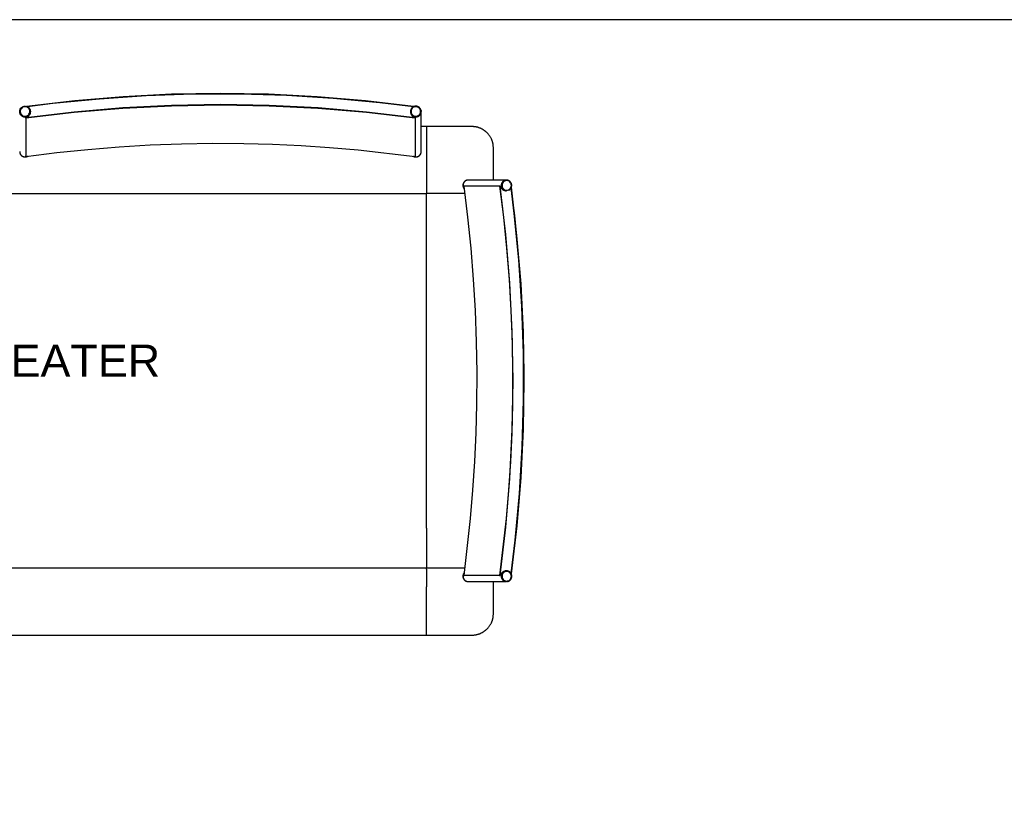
# Model space of a CAD drawing. Header units: millimetres. Extents: x -1470 to 7470, y -12049 to 6674.
# Tile 25 of 58: x 65 to 1904, y -772 to 675. Entities that reach past the tile are written whole.
import ezdxf

# ---------------------------------------------------------------- set-up
doc = ezdxf.new("R2010")
doc.units = ezdxf.units.MM
doc.header["$LTSCALE"] = 10
doc.layers.get('0').update_dxf_attribs({"true_color": 0x000000})
doc.styles.add('Arial Normale', font='txt')

msp = doc.modelspace()

# ---------------------------------------------------------------- linework, layer by layer
at = {"color": 1, "true_color": 0xff0000}
msp.add_lwpolyline([(-1470.5, -5112.7), (7412.8, -5112.7), (7412.8, 674.6), (-1470.5, 674.6)], close=True, dxfattribs=at)
at = {"color": 18, "linetype": 'Continuous', "lineweight": 25, "true_color": 0x000000}
for points in [[(800.4, 512.7), (710.4, 523.2), (620.1, 530.8), (529.6, 535.3), (439, 536.8), (348.4, 535.3), (257.9, 530.7), (167.5, 523.1), (77.5, 512.5)], [(800.3, 511.8), (737.3, 519.5), (650.3, 527.6), (563.1, 533), (475.7, 535.5), (388.3, 535.3), (300.9, 532.3), (213.8, 526.4), (126.8, 517.8), (79, 511.8)], [(803.3, 491.4), (712.7, 502.1), (621.9, 509.8), (530.8, 514.4), (439.6, 515.9), (348.5, 514.4), (257.4, 509.8), (166.5, 502.1), (76, 491.4)], [(64.6, 502.9), (64.6, 502.6), (64.7, 502.2), (64.7, 501.9), (64.7, 501.5), (64.8, 501.2), (64.9, 500.8), (65, 500.5), (65, 500.2), (65.2, 499.8), (65.3, 499.5), (65.4, 499.2), (65.5, 498.9), (65.7, 498.6), (65.8, 498.3), (66, 497.9), (66.2, 497.7), (66.4, 497.4), (66.6, 497.1), (66.8, 496.8), (67, 496.5), (67.2, 496.3), (67.5, 496), (67.7, 495.8), (68, 495.5), (68.2, 495.3), (68.5, 495.1), (68.8, 494.9), (69.1, 494.7), (69.4, 494.5), (69.7, 494.3), (70, 494.2), (70.3, 494), (70.6, 493.9), (70.9, 493.7), (71.2, 493.6), (71.6, 493.5), (71.9, 493.4), (72.2, 493.3), (72.6, 493.2), (72.9, 493.2), (73.3, 493.1), (73.6, 493.1), (73.9, 493), (74.3, 493), (74.6, 493), (75, 493), (75.3, 493), (75.7, 493.1), (76, 493.1), (76.4, 493.2), (76.7, 493.2), (77, 493.3), (77.4, 493.4), (77.7, 493.5), (78, 493.6), (78.4, 493.7), (78.7, 493.9), (79, 494), (79.3, 494.2), (79.6, 494.3), (79.9, 494.5), (80.2, 494.7), (80.5, 494.9), (80.8, 495.1), (81, 495.3), (81.3, 495.5), (81.5, 495.8), (81.8, 496), (82, 496.3), (82.3, 496.5), (82.5, 496.8), (82.7, 497.1), (82.9, 497.4), (83.1, 497.7), (83.3, 497.9), (83.4, 498.3), (83.6, 498.6), (83.7, 498.9), (83.9, 499.2), (84, 499.5), (84.1, 499.8), (84.2, 500.2), (84.3, 500.5), (84.4, 500.8), (84.5, 501.2), (84.5, 501.5), (84.6, 501.9), (84.6, 502.2), (84.6, 502.6), (84.6, 502.9)], [(76, 491.4), (76.3, 491.5), (76.6, 491.6), (76.9, 491.7), (77.1, 491.8), (77.4, 492), (77.7, 492.1), (78, 492.2), (78.2, 492.4), (78.5, 492.5), (78.8, 492.7), (79, 492.9), (79.3, 493.1), (79.6, 493.2), (79.8, 493.4), (80.1, 493.7), (80.4, 493.9), (80.5, 494), (80.7, 494.2), (80.9, 494.3), (81, 494.5), (81.2, 494.7), (81.4, 494.9), (81.5, 495), (81.7, 495.2), (81.8, 495.4), (82, 495.6), (82.1, 495.8), (82.3, 496), (82.4, 496.2), (82.6, 496.4), (82.7, 496.6), (82.9, 496.8), (83, 497.2), (83.2, 497.5), (83.4, 497.9), (83.6, 498.2), (83.7, 498.6), (83.9, 498.9), (84, 499.3), (84.2, 499.7), (84.3, 500), (84.3, 500.4), (84.4, 500.7), (84.5, 500.8), (84.5, 501), (84.5, 501.2), (84.6, 501.3), (84.6, 501.5), (84.6, 501.7), (84.6, 501.8), (84.6, 502), (84.6, 502.2), (84.6, 502.2), (84.6, 502.3), (84.6, 502.5), (84.6, 502.9)], [(803.1, 490.4), (712.6, 501.2), (621.8, 508.8), (530.8, 513.4), (439.6, 515), (348.5, 513.4), (257.5, 508.8), (166.6, 501.2), (76.1, 490.4)], [(84.6, 502.9), (84.6, 503.1)], [(84.6, 502.9), (84.6, 502.9)], [(814.5, 504.9), (814.4, 505.3), (814.3, 505.6), (814.2, 505.9), (814.1, 506.3), (814, 506.6), (813.8, 506.9), (813.7, 507.2), (813.5, 507.6), (813.4, 507.9), (813.2, 508.2), (813, 508.5), (812.8, 508.7), (812.6, 509), (812.4, 509.3), (812.1, 509.6), (811.9, 509.8), (811.7, 510.1), (811.4, 510.3), (811.2, 510.5), (810.9, 510.8), (810.6, 511), (810.3, 511.2), (810, 511.4), (809.7, 511.6), (809.4, 511.7), (809.1, 511.9), (808.8, 512), (808.5, 512.2), (808.2, 512.3), (807.8, 512.4), (807.5, 512.5), (807.2, 512.6), (806.8, 512.7), (806.5, 512.8), (806.1, 512.8), (805.8, 512.9), (805.5, 512.9), (805.1, 512.9), (804.8, 512.9), (804.4, 512.9), (804.1, 512.9), (803.7, 512.9), (803.4, 512.9), (803, 512.8), (802.7, 512.8), (802.3, 512.7), (802, 512.6), (801.7, 512.5), (801.3, 512.4), (801, 512.3), (800.7, 512.1), (800.4, 512), (800, 511.8), (799.7, 511.7), (799.4, 511.5), (799.1, 511.3), (798.9, 511.1), (798.6, 510.9), (798.3, 510.7), (798, 510.5), (797.8, 510.2), (797.5, 510), (797.3, 509.7), (797.1, 509.5), (796.8, 509.2), (796.6, 508.9), (796.4, 508.6), (796.2, 508.4), (796, 508.1), (795.9, 507.8), (795.7, 507.4), (795.6, 507.1), (795.4, 506.8), (795.3, 506.5), (795.2, 506.2), (795.1, 505.8), (795, 505.5), (794.9, 505.1), (794.8, 504.8), (794.7, 504.5), (794.7, 504.1), (794.7, 503.8), (794.6, 503.4), (794.6, 503.1)], [(794.6, 503.1), (794.6, 502.9)], [(794.6, 502.9), (794.6, 502.6), (794.7, 502.2), (794.7, 501.9), (794.7, 501.5), (794.8, 501.2), (794.9, 500.8), (795, 500.5), (795, 500.2), (795.2, 499.8), (795.3, 499.5), (795.4, 499.2), (795.5, 498.9), (795.7, 498.6), (795.8, 498.2), (796, 497.9), (796.2, 497.7), (796.4, 497.4), (796.6, 497.1), (796.8, 496.8), (797, 496.5), (797.2, 496.3), (797.5, 496), (797.7, 495.8), (798, 495.5), (798.2, 495.3), (798.5, 495.1), (798.8, 494.9), (799.1, 494.7), (799.4, 494.5), (799.7, 494.3), (800, 494.2), (800.3, 494), (800.6, 493.9), (800.9, 493.7), (801.2, 493.6), (801.6, 493.5), (801.9, 493.4), (802.2, 493.3), (802.6, 493.2), (802.9, 493.2), (803.3, 493.1), (803.6, 493.1), (803.9, 493), (804.3, 493), (804.6, 493), (805, 493), (805.3, 493), (805.7, 493.1), (806, 493.1), (806.4, 493.2), (806.7, 493.2), (807, 493.3), (807.4, 493.4), (807.7, 493.5), (808, 493.6), (808.4, 493.7), (808.7, 493.9), (809, 494), (809.3, 494.2), (809.6, 494.3), (809.9, 494.5), (810.2, 494.7), (810.5, 494.9), (810.8, 495.1), (811, 495.3), (811.3, 495.5), (811.5, 495.8), (811.8, 496), (812, 496.3), (812.3, 496.5), (812.5, 496.8), (812.7, 497.1), (812.9, 497.4), (813.1, 497.7), (813.3, 497.9), (813.4, 498.2), (813.6, 498.6), (813.7, 498.9), (813.9, 499.2), (814, 499.5), (814.1, 499.8), (814.2, 500.2), (814.3, 500.5), (814.4, 500.8), (814.5, 501.2), (814.5, 501.5), (814.6, 501.9), (814.6, 502.2), (814.6, 502.6), (814.6, 502.9)], [(794.6, 502.9), (794.6, 502.6), (794.7, 502.2), (794.7, 501.9), (794.7, 501.5), (794.8, 501.2), (794.9, 500.8), (795, 500.5), (795, 500.2), (795.2, 499.8), (795.3, 499.5), (795.4, 499.2), (795.5, 498.9), (795.7, 498.6), (795.8, 498.3), (796, 497.9), (796.2, 497.7), (796.4, 497.4), (796.6, 497.1), (796.8, 496.8), (797, 496.5), (797.2, 496.3), (797.5, 496), (797.7, 495.8), (798, 495.5), (798.2, 495.3), (798.5, 495.1), (798.8, 494.9), (799.1, 494.7), (799.4, 494.5), (799.7, 494.3), (800, 494.2), (800.3, 494), (800.6, 493.9), (800.9, 493.7), (801.2, 493.6), (801.6, 493.5), (801.9, 493.4), (802.2, 493.3), (802.6, 493.2), (802.9, 493.2), (803.3, 493.1), (803.6, 493.1), (803.9, 493), (804.3, 493), (804.6, 493), (805, 493), (805.3, 493), (805.7, 493.1), (806, 493.1), (806.4, 493.2), (806.7, 493.2), (807, 493.3), (807.4, 493.4), (807.7, 493.5), (808, 493.6), (808.4, 493.7), (808.7, 493.9), (809, 494), (809.3, 494.2), (809.6, 494.3), (809.9, 494.5), (810.2, 494.7), (810.5, 494.9), (810.8, 495.1), (811, 495.3), (811.3, 495.5), (811.5, 495.8), (811.8, 496), (812, 496.3), (812.3, 496.5), (812.5, 496.8), (812.7, 497.1), (812.9, 497.4), (813.1, 497.7), (813.3, 497.9), (813.4, 498.3), (813.6, 498.6), (813.7, 498.9), (813.9, 499.2), (814, 499.5), (814.1, 499.8), (814.2, 500.2), (814.3, 500.5), (814.4, 500.8), (814.5, 501.2), (814.5, 501.5), (814.6, 501.9), (814.6, 502.2), (814.6, 502.6), (814.6, 502.9)], [(794.6, 502.9), (794.6, 502.9)], [(794.7, 502.9), (794.7, 502), (794.7, 501.7), (794.7, 501.5), (794.8, 501.3), (794.8, 501.1), (794.8, 500.9), (794.8, 500.7), (794.9, 500.6), (794.9, 500.4), (794.9, 500.3), (795, 500.1), (795.1, 499.8), (795.2, 499.6), (795.3, 499.3), (795.4, 499), (795.5, 498.7), (795.7, 498.3), (795.8, 497.9), (796, 497.5), (796.2, 497.3), (796.3, 497.1), (796.4, 496.9), (796.5, 496.7), (796.6, 496.5), (796.7, 496.3), (797, 496), (797.2, 495.6), (797.4, 495.4), (797.6, 495.2), (797.8, 495), (798, 494.8), (798.2, 494.6), (798.4, 494.4), (798.6, 494.2), (798.8, 494), (799, 493.8), (799.2, 493.6), (799.4, 493.5), (799.6, 493.3), (799.8, 493.1), (800.1, 493), (800.3, 492.8), (800.5, 492.7), (800.8, 492.5), (801.2, 492.3), (801.5, 492.1), (801.9, 492), (802.2, 491.8), (802.6, 491.7), (802.9, 491.5), (803.3, 491.4)], [(800.3, 512), (800.4, 512.7)], [(800.4, 512.7), (800.4, 511.9)], [(814.5, 504.9), (814.6, 503.1)], [(814.6, 502.9), (814.6, 503.1)], [(814.6, 428.2), (814.6, 502.9)], [(76, 491.4), (76, 420.2)], [(76.1, 490.4), (76, 491.4)], [(76.1, 490.4), (76.1, 419.2)], [(803.1, 490.4), (803.3, 491.4)], [(803.1, 490.4), (803.1, 419.2)], [(803.3, 491.4), (803.3, 420.2)], [(824.6, 475.1), (814.6, 475.1)], [(824.6, 475.1), (824.6, 465.1)], [(949.6, 375.1), (949.5, 434.8), (949.5, 436.3), (949.4, 437.7), (949.3, 439.1), (949.3, 439.8), (949.2, 440.5), (949.1, 441.3), (948.9, 442.1), (948.8, 442.8), (948.6, 443.6), (948.4, 444.4), (948.2, 445.2), (948, 446), (947.8, 446.7), (947.6, 447.4), (947.3, 448.1), (947.1, 448.8), (946.8, 449.5), (946.5, 450.2), (946.3, 450.9), (946, 451.6), (945.7, 452.2), (945.2, 453.2), (944.7, 454.1), (944.2, 455), (943.7, 455.9), (943.1, 456.8), (942.5, 457.7), (941.8, 458.6), (941.2, 459.5), (940.5, 460.4), (939.7, 461.2), (939, 462.1), (938.2, 462.9), (937.6, 463.5), (937, 464.1), (936.4, 464.7), (935.7, 465.2), (935.1, 465.8), (934.4, 466.3), (933.8, 466.8), (933.1, 467.3), (932.5, 467.8), (931.8, 468.3), (931.1, 468.7), (930.4, 469.1), (929.7, 469.6), (929, 470), (928.3, 470.3), (927.6, 470.7), (926.9, 471.1), (926.1, 471.4), (925.4, 471.7), (924.7, 472), (923.9, 472.3), (923.2, 472.6), (922.4, 472.9), (921.7, 473.1), (920.9, 473.4), (920.2, 473.6), (919.4, 473.8), (918.6, 474), (917.9, 474.1), (917.1, 474.3), (916.3, 474.4), (915.5, 474.6), (914.7, 474.7), (913.9, 474.7), (913, 474.8), (912.2, 474.9), (910.5, 475), (908.9, 475), (824.6, 475.1)], [(824.6, 465.1), (824.6, 384.7)], [(76.1, 419.2), (134, 426.4), (192, 432.4), (250.2, 437.1), (308.4, 440.6), (366.7, 442.8), (425, 443.7), (483.4, 443.4), (536.8, 442), (590.3, 439.6), (643.6, 436.1), (696.9, 431.5), (803.1, 419.2)], [(64.6, 428.2), (64.6, 427.9), (64.7, 427.5), (64.7, 427.2), (64.7, 426.9), (64.8, 426.5), (64.9, 426.2), (65, 425.8), (65, 425.5), (65.1, 425.2), (65.3, 424.9), (65.4, 424.5), (65.5, 424.2), (65.7, 423.9), (65.8, 423.6), (66, 423.3), (66.2, 423), (66.4, 422.7), (66.6, 422.4), (66.8, 422.2), (67, 421.9), (67.2, 421.6), (67.5, 421.4), (67.7, 421.2), (68, 420.9), (68.2, 420.7), (68.5, 420.5), (68.8, 420.3), (69, 420.1), (69.3, 419.9), (69.6, 419.7), (69.9, 419.5), (70.2, 419.4), (70.5, 419.2), (70.9, 419.1), (71.2, 419), (71.5, 418.9), (71.8, 418.8), (72.2, 418.7), (72.5, 418.6), (72.8, 418.5), (73.2, 418.5), (73.5, 418.4), (73.9, 418.4), (74.2, 418.4), (74.6, 418.4), (74.9, 418.4), (75.2, 418.4), (75.6, 418.4), (75.9, 418.4), (76.3, 418.5), (76.6, 418.6), (76.9, 418.6), (77.3, 418.7), (77.6, 418.8), (77.9, 418.9), (78.3, 419), (78.6, 419.2), (78.9, 419.3), (79.2, 419.5), (79.5, 419.6)], [(64.6, 428.2), (64.6, 427.9), (64.7, 427.5), (64.7, 427.2), (64.7, 426.9), (64.8, 426.5), (64.9, 426.2), (65, 425.8), (65, 425.5), (65.1, 425.2), (65.3, 424.9), (65.4, 424.5), (65.5, 424.2), (65.7, 423.9), (65.8, 423.6), (66, 423.3), (66.2, 423), (66.4, 422.7), (66.6, 422.4), (66.8, 422.2), (67, 421.9), (67.2, 421.6), (67.5, 421.4), (67.7, 421.1), (68, 420.9), (68.2, 420.7), (68.5, 420.5), (68.8, 420.3), (69, 420.1), (69.3, 419.9), (69.6, 419.7), (69.9, 419.5), (70.2, 419.4), (70.6, 419.2), (70.9, 419.1), (71.2, 419), (71.5, 418.9), (71.8, 418.8), (72.2, 418.7), (72.5, 418.6), (72.9, 418.5), (73.2, 418.5), (73.5, 418.4), (73.9, 418.4), (74.2, 418.4), (74.6, 418.4), (74.9, 418.4), (75.3, 418.4), (75.6, 418.4), (75.9, 418.4), (76.3, 418.5), (76.6, 418.6), (77, 418.6), (77.3, 418.7), (77.6, 418.8), (78, 418.9), (78.3, 419.1), (78.6, 419.2), (78.9, 419.3), (79.2, 419.5)], [(65.2, 424.7), (65.4, 424.4), (65.5, 424.1), (65.7, 423.7), (65.8, 423.4), (66, 423.1), (66.2, 422.8), (66.4, 422.6), (66.6, 422.3), (66.8, 422), (67, 421.7), (67.2, 421.5), (67.5, 421.2), (67.7, 421), (68, 420.7), (68.2, 420.5), (68.5, 420.3), (68.8, 420.1), (69, 419.9), (69.3, 419.7), (69.6, 419.5), (69.9, 419.4), (70.2, 419.2), (70.6, 419.1), (70.9, 418.9), (71.2, 418.8), (71.5, 418.7), (71.8, 418.6), (72.2, 418.5), (72.5, 418.4), (72.9, 418.4), (73.2, 418.3), (73.5, 418.3), (73.9, 418.2), (74.2, 418.2), (74.6, 418.2), (74.9, 418.2), (75.3, 418.2), (75.6, 418.2), (75.9, 418.3), (76.3, 418.3), (76.6, 418.4), (77, 418.5), (77.3, 418.6), (77.6, 418.7), (78, 418.8), (78.3, 418.9), (78.6, 419), (78.9, 419.2), (79.2, 419.3), (79.5, 419.5), (79.8, 419.6)], [(799.7, 419.5), (800, 419.3), (800.3, 419.2), (800.6, 419), (800.9, 418.9), (801.2, 418.8), (801.6, 418.7), (801.9, 418.6), (802.2, 418.5), (802.6, 418.4), (802.9, 418.3), (803.2, 418.3), (803.6, 418.2), (803.9, 418.2), (804.3, 418.2), (804.6, 418.2), (805, 418.2), (805.3, 418.2), (805.7, 418.2), (806, 418.3), (806.3, 418.3), (806.7, 418.4), (807, 418.5), (807.4, 418.6), (807.7, 418.7), (808, 418.8), (808.3, 418.9), (808.7, 419), (809, 419.2), (809.3, 419.3), (809.6, 419.5), (809.9, 419.7), (810.2, 419.9), (810.5, 420.1), (810.7, 420.3), (811, 420.5), (811.3, 420.7), (811.5, 420.9), (811.8, 421.2), (812, 421.4), (812.2, 421.7), (812.5, 422), (812.7, 422.2), (812.9, 422.5), (813.1, 422.8), (813.2, 423.1), (813.4, 423.4), (813.6, 423.7), (813.7, 424), (813.9, 424.3), (814, 424.7), (814.1, 425), (814.2, 425.3), (814.3, 425.7), (814.4, 426), (814.5, 426.3), (814.5, 426.7), (814.6, 427), (814.6, 427.4), (814.6, 427.7), (814.6, 428.1)], [(800, 419.5), (800.3, 419.4), (800.6, 419.2), (800.9, 419.1), (801.2, 419), (801.6, 418.8), (801.9, 418.7), (802.2, 418.7), (802.6, 418.6), (802.9, 418.5), (803.3, 418.5), (803.6, 418.4), (803.9, 418.4), (804.3, 418.4), (804.6, 418.4), (805, 418.4), (805.3, 418.4), (805.7, 418.4), (806, 418.5), (806.4, 418.5), (806.7, 418.6), (807, 418.7), (807.4, 418.7), (807.7, 418.8), (808, 419), (808.4, 419.1), (808.7, 419.2), (809, 419.4), (809.3, 419.5), (809.6, 419.7), (809.9, 419.9), (810.2, 420), (810.5, 420.2), (810.7, 420.4), (811, 420.7), (811.3, 420.9), (811.5, 421.1), (811.8, 421.4), (812, 421.6), (812.2, 421.9), (812.5, 422.1), (812.7, 422.4), (812.9, 422.7), (813.1, 423), (813.3, 423.3), (813.4, 423.6), (813.6, 423.9), (813.7, 424.2), (813.9, 424.5), (814, 424.8), (814.1, 425.2), (814.2, 425.5), (814.3, 425.8), (814.4, 426.2), (814.5, 426.5), (814.5, 426.9), (814.6, 427.2), (814.6, 427.5), (814.6, 427.9), (814.6, 428.2)], [(800.1, 419.5), (800.4, 419.3), (800.7, 419.2), (801, 419), (801.3, 418.9), (801.7, 418.8), (802, 418.7), (802.3, 418.6), (802.7, 418.6), (803, 418.5), (803.3, 418.4), (803.7, 418.4), (804, 418.4), (804.4, 418.4), (804.7, 418.4), (805.1, 418.4), (805.4, 418.4), (805.7, 418.4), (806.1, 418.5), (806.4, 418.5), (806.8, 418.6), (807.1, 418.7), (807.4, 418.8), (807.8, 418.9), (808.1, 419), (808.4, 419.1), (808.7, 419.2), (809, 419.4), (809.3, 419.5), (809.6, 419.7), (809.9, 419.9), (810.2, 420.1), (810.5, 420.3), (810.8, 420.5), (811.1, 420.7), (811.3, 420.9), (811.6, 421.2), (811.8, 421.4), (812, 421.6), (812.3, 421.9), (812.5, 422.2), (812.7, 422.4), (812.9, 422.7), (813.1, 423), (813.3, 423.3), (813.4, 423.6), (813.6, 423.9), (813.7, 424.2), (813.9, 424.5), (814, 424.9), (814.1, 425.2), (814.2, 425.5), (814.3, 425.8), (814.4, 426.2), (814.5, 426.5), (814.5, 426.9), (814.6, 427.2), (814.6, 427.5), (814.6, 427.9), (814.6, 428.2)], [(814.6, 428.1), (814.6, 428.2)], [(76.1, 419.2), (76, 420.2)], [(803.1, 419.2), (803.3, 420.2)], [(824.6, 384.7), (824.6, 352.1)], [(902.3, 375.1), (902, 375.1), (901.6, 375), (901.3, 375), (900.9, 375), (900.6, 374.9), (900.3, 374.8), (899.9, 374.7), (899.6, 374.6), (899.3, 374.5), (898.9, 374.4), (898.6, 374.3), (898.3, 374.1), (898, 374), (897.7, 373.8), (897.4, 373.7), (897.1, 373.5), (896.8, 373.3), (896.5, 373.1), (896.2, 372.9), (896, 372.6), (895.7, 372.4), (895.5, 372.2), (895.2, 371.9), (895, 371.7), (894.8, 371.4), (894.5, 371.1), (894.3, 370.8), (894.1, 370.6), (894, 370.3), (893.8, 370), (893.6, 369.7), (893.5, 369.3), (893.3, 369), (893.2, 368.7), (893.1, 368.4), (893, 368.1), (892.9, 367.7), (892.8, 367.4), (892.7, 367), (892.6, 366.7), (892.6, 366.4), (892.6, 366), (892.5, 365.7), (892.5, 365.3), (892.5, 365), (892.5, 364.6), (892.5, 364.3), (892.6, 363.9), (892.6, 363.6), (892.7, 363.2), (892.8, 362.9), (892.8, 362.6), (892.9, 362.2), (893, 361.9), (893.1, 361.6), (893.3, 361.3), (893.4, 360.9), (893.6, 360.6), (893.7, 360.3), (893.9, 360), (894.1, 359.7), (894.3, 359.4), (894.5, 359.1)], [(902.5, 375.1), (902.2, 375.1), (901.8, 375), (901.5, 375), (901.1, 375), (900.8, 374.9), (900.5, 374.8), (900.1, 374.7), (899.8, 374.6), (899.5, 374.5), (899.1, 374.4), (898.8, 374.3), (898.5, 374.1), (898.2, 374), (897.9, 373.8), (897.6, 373.6), (897.3, 373.5), (897, 373.3), (896.7, 373.1), (896.4, 372.8), (896.2, 372.6), (895.9, 372.4), (895.7, 372.1), (895.4, 371.9), (895.2, 371.6), (895, 371.4), (894.7, 371.1), (894.5, 370.8), (894.3, 370.5), (894.2, 370.2), (894, 369.9), (893.8, 369.6), (893.7, 369.3), (893.5, 369), (893.4, 368.6), (893.3, 368.3), (893.2, 368), (893.1, 367.6), (893, 367.3), (892.9, 367), (892.9, 366.6), (892.8, 366.3), (892.8, 365.9), (892.8, 365.6), (892.7, 365.2), (892.7, 364.9), (892.8, 364.5), (892.8, 364.2), (892.8, 363.8), (892.9, 363.5), (892.9, 363.2), (893, 362.8), (893.1, 362.5), (893.2, 362.1), (893.3, 361.8), (893.4, 361.5), (893.5, 361.2), (893.7, 360.8), (893.8, 360.5), (894, 360.2), (894.2, 359.9), (894.4, 359.6), (894.6, 359.3)], [(902.5, 375.1), (902.2, 375.1), (901.8, 375), (901.5, 375), (901.2, 375), (900.8, 374.9), (900.5, 374.8), (900.2, 374.8), (899.8, 374.7), (899.5, 374.6), (899.2, 374.4), (898.8, 374.3), (898.5, 374.2), (898.2, 374), (897.9, 373.9), (897.6, 373.7), (897.3, 373.5), (897, 373.3), (896.8, 373.1), (896.5, 372.9), (896.2, 372.7), (896, 372.4), (895.7, 372.2), (895.5, 372), (895.2, 371.7), (895, 371.4), (894.8, 371.2), (894.6, 370.9), (894.4, 370.6), (894.2, 370.3), (894, 370), (893.9, 369.7), (893.7, 369.4), (893.6, 369.1), (893.4, 368.8), (893.3, 368.5), (893.2, 368.1), (893.1, 367.8), (893, 367.5), (892.9, 367.1), (892.9, 366.8), (892.8, 366.5), (892.8, 366.1), (892.8, 365.8), (892.7, 365.4), (892.7, 365.1), (892.7, 364.7), (892.8, 364.4), (892.8, 364), (892.8, 363.7), (892.9, 363.4), (892.9, 363), (893, 362.7), (893.1, 362.4), (893.2, 362), (893.3, 361.7), (893.4, 361.4), (893.6, 361.1), (893.7, 360.7), (893.9, 360.4), (894, 360.1), (894.2, 359.8), (894.4, 359.6)], [(902.5, 375.1), (902.3, 375.1)], [(974, 375.1), (902.5, 375.1)], [(974, 375.1), (973.6, 375.1), (973.3, 375), (972.9, 375), (972.6, 375), (972.2, 374.9), (971.9, 374.8), (971.5, 374.7), (971.2, 374.6), (970.9, 374.5), (970.6, 374.4), (970.2, 374.3), (969.9, 374.1), (969.6, 374), (969.3, 373.8), (969, 373.7), (968.7, 373.5), (968.4, 373.3), (968.1, 373.1), (967.8, 372.9), (967.6, 372.6), (967.3, 372.4), (967.1, 372.2), (966.8, 371.9), (966.6, 371.6), (966.4, 371.4), (966.2, 371.1), (965.9, 370.8), (965.8, 370.5), (965.6, 370.2), (965.4, 369.9), (965.2, 369.6), (965.1, 369.3), (964.9, 369), (964.8, 368.7), (964.7, 368.3), (964.6, 368), (964.5, 367.7), (964.4, 367.3), (964.3, 367), (964.3, 366.7), (964.2, 366.3), (964.2, 366), (964.2, 365.6), (964.1, 365.3), (964.1, 364.9), (964.2, 364.6), (964.2, 364.2), (964.2, 363.9), (964.3, 363.5), (964.3, 363.2), (964.4, 362.8), (964.5, 362.5), (964.6, 362.2), (964.7, 361.8), (964.8, 361.5), (964.9, 361.2), (965.1, 360.9), (965.2, 360.5), (965.4, 360.2), (965.6, 359.9), (965.8, 359.6), (965.9, 359.4), (966.2, 359.1), (966.4, 358.8), (966.6, 358.5), (966.8, 358.3), (967.1, 358), (967.3, 357.8), (967.6, 357.5), (967.8, 357.3), (968.1, 357.1), (968.4, 356.9), (968.7, 356.7), (969, 356.5), (969.3, 356.3), (969.6, 356.2), (969.9, 356), (970.2, 355.9), (970.6, 355.8), (970.9, 355.6), (971.2, 355.5), (971.5, 355.4), (971.9, 355.3), (972.2, 355.3), (972.6, 355.2), (972.9, 355.2), (973.3, 355.1), (973.6, 355.1), (974, 355.1)], [(974, 375.1), (973.6, 375.1), (973.3, 375), (972.9, 375), (972.6, 375), (972.2, 374.9), (971.9, 374.8), (971.6, 374.7), (971.2, 374.7), (970.9, 374.5), (970.6, 374.4), (970.2, 374.3), (969.9, 374.2), (969.6, 374), (969.3, 373.8), (969, 373.7), (968.7, 373.5), (968.4, 373.3), (968.1, 373.1), (967.9, 372.9), (967.6, 372.6), (967.3, 372.4), (967.1, 372.2), (966.8, 371.9), (966.6, 371.7), (966.4, 371.4), (966.2, 371.1), (966, 370.8), (965.8, 370.6), (965.6, 370.3), (965.4, 370), (965.3, 369.7), (965.1, 369.3), (965, 369), (964.8, 368.7), (964.7, 368.4), (964.6, 368.1), (964.5, 367.7), (964.4, 367.4), (964.3, 367), (964.3, 366.7), (964.2, 366.4), (964.2, 366), (964.2, 365.7), (964.1, 365.3), (964.1, 365), (964.2, 364.6), (964.2, 364.3), (964.2, 363.9), (964.3, 363.6), (964.3, 363.2), (964.4, 362.9), (964.5, 362.6), (964.6, 362.2), (964.7, 361.9), (964.8, 361.6), (964.9, 361.2), (965, 360.9), (965.2, 360.6), (965.4, 360.3), (965.5, 360), (965.7, 359.7), (965.9, 359.4), (966.1, 359.1), (966.3, 358.9), (966.5, 358.6), (966.8, 358.3), (967, 358.1), (967.3, 357.8), (967.5, 357.6), (967.8, 357.4), (968, 357.2), (968.3, 357), (968.6, 356.8), (968.9, 356.6), (969.2, 356.4), (969.5, 356.2), (969.8, 356.1), (970.1, 355.9), (970.5, 355.8), (970.8, 355.7), (971.1, 355.6), (971.4, 355.5), (971.8, 355.4), (972.1, 355.3), (972.5, 355.2), (972.8, 355.2), (973.1, 355.1), (973.5, 355.1)], [(974.2, 375.1), (973.8, 375.1), (973.5, 375.1), (973.1, 375), (972.8, 375), (972.5, 374.9), (972.1, 374.8), (971.8, 374.8), (971.5, 374.7), (971.1, 374.6), (970.8, 374.4), (970.5, 374.3), (970.2, 374.2), (969.9, 374), (969.5, 373.9), (969.2, 373.7), (969, 373.5), (968.7, 373.3), (968.4, 373.1), (968.1, 372.9), (967.8, 372.7), (967.6, 372.5), (967.3, 372.2), (967.1, 372), (966.9, 371.7), (966.6, 371.5), (966.4, 371.2), (966.2, 370.9), (966, 370.6), (965.8, 370.3), (965.7, 370), (965.5, 369.7), (965.3, 369.4), (965.2, 369.1), (965.1, 368.8), (964.9, 368.5), (964.8, 368.1), (964.7, 367.8), (964.6, 367.5), (964.6, 367.1), (964.5, 366.8), (964.4, 366.5), (964.4, 366.1), (964.4, 365.8), (964.4, 365.4), (964.3, 365.1), (964.4, 364.7), (964.4, 364.4), (964.4, 364.1), (964.4, 363.7), (964.5, 363.4), (964.6, 363), (964.6, 362.7), (964.7, 362.4), (964.8, 362), (964.9, 361.7), (965.1, 361.4), (965.2, 361.1), (965.3, 360.7), (965.5, 360.4), (965.7, 360.1), (965.8, 359.8), (966, 359.5), (966.2, 359.3), (966.4, 359), (966.6, 358.7), (966.9, 358.5), (967.1, 358.2), (967.3, 358), (967.6, 357.7), (967.8, 357.5), (968.1, 357.3), (968.4, 357.1), (968.7, 356.9), (969, 356.7), (969.2, 356.5), (969.5, 356.3), (969.9, 356.2), (970.2, 356), (970.5, 355.9), (970.8, 355.7), (971.1, 355.6), (971.5, 355.5), (971.8, 355.4), (972.1, 355.3), (972.5, 355.3), (972.8, 355.2), (973.1, 355.2), (973.5, 355.1), (973.8, 355.1), (974.2, 355.1)], [(978.3, 356.1), (978.6, 356.3), (978.9, 356.5), (979.2, 356.7), (979.5, 356.9), (979.8, 357.1), (980.1, 357.3), (980.3, 357.5), (980.6, 357.7), (980.8, 358), (981.1, 358.2), (981.3, 358.5), (981.5, 358.8), (981.8, 359), (982, 359.3), (982.2, 359.6), (982.3, 359.9), (982.5, 360.2), (982.7, 360.5), (982.8, 360.8), (983, 361.2), (983.1, 361.5), (983.2, 361.8), (983.3, 362.1), (983.4, 362.5), (983.5, 362.8), (983.6, 363.2), (983.6, 363.5), (983.7, 363.8), (983.7, 364.2), (983.7, 364.5), (983.8, 364.9), (983.8, 365.2), (983.7, 365.6), (983.7, 365.9), (983.7, 366.3), (983.6, 366.6), (983.6, 367), (983.5, 367.3), (983.4, 367.6), (983.3, 368), (983.2, 368.3), (983.1, 368.6), (983, 369), (982.8, 369.3), (982.7, 369.6), (982.5, 369.9), (982.3, 370.2), (982.1, 370.5), (982, 370.8), (981.7, 371.1), (981.5, 371.4), (981.3, 371.6), (981.1, 371.9), (980.8, 372.1), (980.6, 372.4), (980.3, 372.6), (980.1, 372.8), (979.8, 373), (979.5, 373.3), (979.2, 373.5), (978.9, 373.6), (978.6, 373.8), (978.3, 374), (978, 374.1), (977.7, 374.3), (977.4, 374.4), (977, 374.5), (976.7, 374.6), (976.4, 374.7), (976, 374.8), (975.7, 374.9), (975.3, 375), (975, 375), (974.7, 375), (974.3, 375.1), (974, 375.1)], [(974.2, 375.1), (974, 375.1)], [(-825.4, 350.1), (774.6, 350.1)], [(774.6, 350.1), (824.6, 350.1)], [(824.6, 352.1), (824.6, 350.1)], [(824.6, -274.9), (824.6, 350.1)], [(826.6, 350.1), (824.6, 350.1)], [(895.7, 350.1), (826.6, 350.1)], [(895.7, 350.1), (859.2, 350.1)], [(894.1, 363.6), (895, 363.7)], [(894.1, 363.6), (901.2, 305.7), (907.1, 247.7), (911.8, 189.5), (915.2, 131.3), (917.4, 73), (918.3, 14.7), (918, -43.7), (916.6, -97.1), (914.2, -150.5), (910.7, -203.9), (906.2, -257.2), (894.1, -363.4)], [(961.2, 363.6), (894.1, 363.6)], [(962.1, 363.7), (895, 363.7)], [(961.2, 363.6), (962.1, 363.7)], [(961.2, 363.6), (968.3, 305.7), (974.2, 247.7), (978.9, 189.5), (982.3, 131.3), (984.5, 73), (985.4, 14.7), (985.1, -43.7), (983.7, -97.1), (981.3, -150.5), (977.8, -203.9), (973.3, -257.2), (961.2, -363.4)], [(962.1, 363.7), (962.2, 363.4), (962.3, 363.1), (962.5, 362.9), (962.6, 362.6), (962.7, 362.3), (962.9, 362), (963, 361.8), (963.2, 361.5), (963.3, 361.2), (963.5, 361), (963.7, 360.7), (963.9, 360.4), (964.1, 360.1), (964.3, 359.9), (964.5, 359.6), (964.8, 359.4), (965.1, 359), (965.4, 358.7), (965.8, 358.4), (966.2, 358.1), (966.4, 357.9), (966.6, 357.7), (966.8, 357.6), (967, 357.4), (967.2, 357.3), (967.4, 357.1), (967.6, 357), (967.8, 356.9), (968.2, 356.7), (968.5, 356.5), (968.9, 356.3), (969.2, 356.1), (969.6, 356), (970, 355.8), (970.4, 355.7), (970.8, 355.6), (971.1, 355.5), (971.4, 355.4), (971.7, 355.3), (971.9, 355.3), (972.1, 355.2), (972.2, 355.2), (972.4, 355.2), (972.6, 355.1), (972.7, 355.1), (972.9, 355.1), (973.1, 355.1), (973.2, 355.1), (973.3, 355.1), (973.4, 355.1), (973.5, 355.1), (973.9, 355.1)], [(962.1, -363.5), (972.8, -273), (980.4, -182.1), (984.9, -91.1), (986.4, 0.1), (984.9, 91.3), (980.4, 182.3), (972.8, 273.2), (962.1, 363.7)], [(973.5, 355.1), (974, 355.1)], [(973.9, 355.1), (974, 355.1)], [(974, 355.1), (974.2, 355.1)], [(982.3, 360.1), (988.7, 308.6), (994.7, 250.6), (999.4, 192.4), (1002.9, 134.2), (1005.2, 75.9), (1006.2, 17.6), (1006, -40.8), (1004.7, -94.2), (1002.3, -147.7), (998.9, -201), (994.5, -254.3), (982.5, -360)], [(982.5, -360.1), (990.1, -297.6), (998.1, -210.5), (1003.4, -123.3), (1006, -36), (1005.7, 51.4), (1002.7, 138.8), (996.9, 226), (988.4, 312.9), (982.5, 360.5)], [(983.4, -360.7), (993.9, -270.7), (1001.3, -180.5), (1005.8, -90.1), (1007.2, 0.5), (1005.7, 91), (1001.2, 181.4), (993.6, 271.7), (983.1, 361.6)], [(824.6, -274.9), (824.6, -349.7)], [(774.6, -349.9), (-825.4, -349.9)], [(824.6, -349.9), (774.6, -349.9)], [(826.6, -349.9), (824.6, -349.9)], [(824.6, -351.3), (824.6, -351)], [(824.6, -351.9), (824.6, -351.3)], [(824.6, -351.9), (824.6, -384.5)], [(895.7, -349.9), (826.6, -349.9)], [(895.7, -349.9), (859.2, -349.9)], [(894.5, -359), (894.3, -359.2), (894.1, -359.5), (893.9, -359.8), (893.7, -360.1), (893.6, -360.4), (893.4, -360.7), (893.3, -361.1), (893.2, -361.4), (893, -361.7), (892.9, -362), (892.8, -362.4), (892.8, -362.7), (892.7, -363.1), (892.6, -363.4), (892.6, -363.7), (892.5, -364.1), (892.5, -364.4), (892.5, -364.8), (892.5, -365.1), (892.5, -365.5), (892.6, -365.8), (892.6, -366.2), (892.6, -366.5), (892.7, -366.9), (892.8, -367.2), (892.9, -367.5), (893, -367.9), (893.1, -368.2), (893.2, -368.5), (893.3, -368.8), (893.5, -369.2), (893.6, -369.5), (893.8, -369.8), (894, -370.1), (894.1, -370.4), (894.3, -370.7), (894.5, -370.9), (894.8, -371.2), (895, -371.5), (895.2, -371.7), (895.5, -372), (895.7, -372.2), (896, -372.5), (896.2, -372.7), (896.5, -372.9), (896.8, -373.1), (897.1, -373.3), (897.4, -373.5), (897.7, -373.7), (898, -373.8), (898.3, -374), (898.6, -374.1), (898.9, -374.2), (899.3, -374.4), (899.6, -374.5), (899.9, -374.6), (900.3, -374.7), (900.6, -374.7), (900.9, -374.8), (901.3, -374.8), (901.6, -374.9), (902, -374.9), (902.3, -374.9)], [(894.6, -359.1), (894.4, -359.4), (894.2, -359.7), (894, -360), (893.9, -360.3), (893.7, -360.6), (893.6, -360.9), (893.4, -361.2), (893.3, -361.6), (893.2, -361.9), (893.1, -362.2), (893, -362.5), (892.9, -362.9), (892.9, -363.2), (892.8, -363.6), (892.8, -363.9), (892.8, -364.2), (892.7, -364.6), (892.7, -364.9), (892.7, -365.3), (892.8, -365.6), (892.8, -366), (892.8, -366.3), (892.9, -366.6), (893, -367), (893, -367.3), (893.1, -367.6), (893.2, -368), (893.3, -368.3), (893.5, -368.6), (893.6, -368.9), (893.7, -369.3), (893.9, -369.6), (894, -369.9), (894.2, -370.2), (894.4, -370.5), (894.6, -370.7), (894.8, -371), (895, -371.3), (895.3, -371.5), (895.5, -371.8), (895.7, -372), (896, -372.3), (896.2, -372.5), (896.5, -372.7), (896.8, -372.9), (897, -373.1), (897.3, -373.3), (897.6, -373.5), (897.9, -373.7), (898.2, -373.8), (898.5, -374), (898.9, -374.1), (899.2, -374.3), (899.5, -374.4), (899.8, -374.5), (900.2, -374.6), (900.5, -374.7), (900.8, -374.7), (901.2, -374.8), (901.5, -374.8), (901.8, -374.9), (902.2, -374.9), (902.5, -374.9)], [(894.5, -359.2), (894.4, -359.5), (894.2, -359.7), (894, -360), (893.8, -360.4), (893.7, -360.7), (893.5, -361), (893.4, -361.3), (893.3, -361.6), (893.2, -362), (893.1, -362.3), (893, -362.6), (892.9, -363), (892.9, -363.3), (892.8, -363.7), (892.8, -364), (892.7, -364.4), (892.7, -364.7), (892.7, -365.1), (892.7, -365.4), (892.8, -365.8), (892.8, -366.1), (892.9, -366.5), (892.9, -366.8), (893, -367.1), (893.1, -367.5), (893.2, -367.8), (893.3, -368.1), (893.4, -368.5), (893.5, -368.8), (893.7, -369.1), (893.8, -369.4), (894, -369.7), (894.2, -370), (894.3, -370.3), (894.5, -370.6), (894.7, -370.9), (895, -371.2), (895.2, -371.5), (895.4, -371.7), (895.6, -372), (895.9, -372.2), (896.2, -372.4), (896.4, -372.7), (896.7, -372.9), (897, -373.1), (897.3, -373.3), (897.6, -373.5), (897.9, -373.6), (898.2, -373.8), (898.5, -374), (898.8, -374.1), (899.1, -374.2), (899.5, -374.4), (899.8, -374.5), (900.1, -374.6), (900.5, -374.7), (900.8, -374.7), (901.1, -374.8), (901.5, -374.8), (901.8, -374.9), (902.2, -374.9), (902.5, -374.9)], [(894.1, -363.4), (895, -363.5)], [(961.2, -363.4), (894.1, -363.4)], [(962.1, -363.5), (895, -363.5)], [(961.2, -363.4), (962.1, -363.5)], [(973.9, -355), (973, -355), (972.8, -355), (972.6, -355), (972.3, -355), (972.1, -355.1), (972, -355.1), (971.8, -355.1), (971.6, -355.2), (971.5, -355.2), (971.2, -355.3), (970.9, -355.3), (970.6, -355.4), (970.3, -355.5), (970, -355.6), (969.7, -355.8), (969.3, -355.9), (968.9, -356.1), (968.5, -356.3), (968.1, -356.5), (967.9, -356.7), (967.7, -356.8), (967.3, -357), (967, -357.3), (966.6, -357.5), (966.4, -357.7), (966.1, -357.9), (965.9, -358.1), (965.7, -358.3), (965.5, -358.5), (965.3, -358.7), (965.1, -358.9), (964.9, -359.1), (964.7, -359.3), (964.5, -359.5), (964.3, -359.7), (964.2, -359.9), (964, -360.1), (963.8, -360.3), (963.7, -360.6), (963.5, -360.8), (963.3, -361.1), (963.1, -361.5), (962.9, -361.8), (962.7, -362.1), (962.6, -362.5), (962.4, -362.8), (962.3, -363.2), (962.1, -363.5)], [(974, -354.9), (973.6, -354.9), (973.3, -354.9), (972.9, -355), (972.6, -355), (972.2, -355.1), (971.9, -355.2), (971.5, -355.3), (971.2, -355.4), (970.9, -355.5), (970.6, -355.6), (970.2, -355.7), (969.9, -355.9), (969.6, -356), (969.3, -356.2), (969, -356.3), (968.7, -356.5), (968.4, -356.7), (968.1, -356.9), (967.8, -357.1), (967.6, -357.4), (967.3, -357.6), (967.1, -357.8), (966.8, -358.1), (966.6, -358.4), (966.4, -358.6), (966.2, -358.9), (965.9, -359.2), (965.8, -359.5), (965.6, -359.8), (965.4, -360.1), (965.2, -360.4), (965.1, -360.7), (964.9, -361), (964.8, -361.3), (964.7, -361.7), (964.6, -362), (964.5, -362.3), (964.4, -362.7), (964.3, -363), (964.3, -363.3), (964.2, -363.7), (964.2, -364), (964.2, -364.4), (964.1, -364.7), (964.1, -365.1), (964.2, -365.4), (964.2, -365.8), (964.2, -366.1), (964.3, -366.5), (964.3, -366.8), (964.4, -367.2), (964.5, -367.5), (964.6, -367.8), (964.7, -368.2), (964.8, -368.5), (964.9, -368.8), (965.1, -369.1), (965.2, -369.5), (965.4, -369.8), (965.6, -370.1), (965.8, -370.4), (965.9, -370.6), (966.2, -370.9), (966.4, -371.2), (966.6, -371.5), (966.8, -371.7), (967.1, -372), (967.3, -372.2), (967.6, -372.5), (967.8, -372.7), (968.1, -372.9), (968.4, -373.1), (968.7, -373.3), (969, -373.5), (969.3, -373.7), (969.6, -373.8), (969.9, -374), (970.2, -374.1), (970.6, -374.2), (970.9, -374.4), (971.2, -374.5), (971.5, -374.6), (971.9, -374.7), (972.2, -374.7), (972.6, -374.8), (972.9, -374.8), (973.3, -374.9), (973.6, -374.9), (974, -374.9)], [(974, -354.9), (973.6, -354.9), (973.3, -354.9), (972.9, -355), (972.6, -355), (972.2, -355.1), (971.9, -355.2), (971.6, -355.2), (971.2, -355.3), (970.9, -355.4), (970.6, -355.6), (970.3, -355.7), (969.9, -355.8), (969.6, -356), (969.3, -356.1), (969, -356.3), (968.7, -356.5), (968.5, -356.7), (968.2, -356.9), (967.9, -357.1), (967.6, -357.3), (967.4, -357.5), (967.1, -357.8), (966.9, -358), (966.6, -358.3), (966.4, -358.5), (966.2, -358.8), (966, -359.1), (965.8, -359.4), (965.6, -359.7), (965.4, -360), (965.3, -360.3), (965.1, -360.6), (965, -360.9), (964.8, -361.2), (964.7, -361.5), (964.6, -361.9), (964.5, -362.2), (964.4, -362.5), (964.3, -362.9), (964.3, -363.2), (964.2, -363.5), (964.2, -363.9), (964.2, -364.2), (964.1, -364.6), (964.1, -364.9), (964.1, -365.3), (964.2, -365.6), (964.2, -365.9), (964.2, -366.3), (964.3, -366.6), (964.3, -367), (964.4, -367.3), (964.5, -367.6), (964.6, -368), (964.7, -368.3), (964.8, -368.6), (965, -368.9), (965.1, -369.3), (965.3, -369.6), (965.4, -369.9), (965.6, -370.2), (965.8, -370.5), (966, -370.7), (966.2, -371), (966.4, -371.3), (966.6, -371.5), (966.9, -371.8), (967.1, -372), (967.4, -372.3), (967.6, -372.5), (967.9, -372.7), (968.2, -372.9), (968.5, -373.1), (968.7, -373.3), (969, -373.5), (969.3, -373.7), (969.6, -373.8), (969.9, -374), (970.3, -374.1), (970.6, -374.3), (970.9, -374.4), (971.2, -374.5), (971.6, -374.6), (971.9, -374.7), (972.2, -374.7), (972.6, -374.8), (972.9, -374.8), (973.3, -374.9), (973.6, -374.9), (974, -374.9)], [(974, -354.9), (973.9, -354.9)], [(974.2, -354.9), (974, -354.9)], [(975.6, -374.8), (975.9, -374.8), (976.2, -374.7), (976.6, -374.6), (976.9, -374.5), (977.2, -374.4), (977.6, -374.3), (977.9, -374.1), (978.2, -374), (978.5, -373.8), (978.8, -373.7), (979.1, -373.5), (979.4, -373.3), (979.7, -373.1), (980, -372.9), (980.3, -372.7), (980.5, -372.5), (980.8, -372.2), (981.1, -372), (981.3, -371.8), (981.5, -371.5), (981.8, -371.2), (982, -370.9), (982.2, -370.7), (982.4, -370.4), (982.6, -370.1), (982.7, -369.8), (982.9, -369.5), (983, -369.2), (983.2, -368.8), (983.3, -368.5), (983.4, -368.2), (983.5, -367.9), (983.6, -367.5), (983.7, -367.2), (983.8, -366.8), (983.9, -366.5), (983.9, -366.2), (983.9, -365.8), (984, -365.5), (984, -365.1), (984, -364.8), (984, -364.4), (983.9, -364.1), (983.9, -363.7), (983.9, -363.4), (983.8, -363), (983.7, -362.7), (983.6, -362.3), (983.5, -362), (983.4, -361.7), (983.3, -361.3), (983.2, -361), (983, -360.7), (982.9, -360.4), (982.7, -360.1), (982.6, -359.8), (982.4, -359.5), (982.2, -359.2), (982, -358.9), (981.8, -358.6), (981.5, -358.4), (981.3, -358.1), (981.1, -357.9), (980.8, -357.6), (980.6, -357.4), (980.3, -357.2), (980, -356.9), (979.7, -356.7), (979.4, -356.5), (979.1, -356.4), (978.8, -356.2), (978.5, -356), (978.2, -355.9), (977.9, -355.7), (977.6, -355.6), (977.3, -355.5), (976.9, -355.4), (976.6, -355.3), (976.3, -355.2), (975.9, -355.1), (975.6, -355), (975.2, -355), (974.9, -355), (974.5, -354.9), (974.2, -354.9)], [(982.8, -360.6), (983.4, -360.7)], [(983.4, -360.7), (983, -360.7)], [(824.6, -474.9), (907.4, -474.8), (910.2, -474.8), (911.6, -474.8), (912.9, -474.7), (914.2, -474.5), (915.5, -474.4), (916.3, -474.3), (917.1, -474.1), (917.9, -474), (918.6, -473.8), (919.4, -473.6), (920.2, -473.4), (920.9, -473.2), (921.7, -473), (922.4, -472.7), (923.2, -472.4), (923.9, -472.2), (924.7, -471.9), (925.4, -471.6), (926.1, -471.2), (926.9, -470.9), (927.6, -470.5), (928.3, -470.2), (929, -469.8), (929.7, -469.4), (930.4, -469), (931.1, -468.5), (931.8, -468.1), (932.5, -467.6), (933.1, -467.1), (933.8, -466.6), (934.4, -466.1), (935.1, -465.6), (935.7, -465.1), (936.4, -464.5), (937, -463.9), (937.6, -463.3), (938.2, -462.8), (939, -461.9), (939.7, -461.1), (940.5, -460.2), (941.2, -459.3), (941.8, -458.4), (942.5, -457.5), (943.1, -456.6), (943.7, -455.7), (944.2, -454.8), (944.7, -453.9), (945.2, -453), (945.7, -452.1), (946, -451.4), (946.3, -450.7), (946.5, -450), (946.8, -449.3), (947.1, -448.7), (947.3, -448), (947.6, -447.3), (947.8, -446.6), (948, -445.8), (948.2, -445), (948.4, -444.2), (948.6, -443.5), (948.8, -442.7), (948.9, -441.9), (949.1, -441.1), (949.2, -440.3), (949.3, -439.6), (949.3, -438.9), (949.4, -437.5), (949.5, -436.1), (949.5, -434.7), (949.6, -374.9)], [(824.6, -464.9), (824.6, -384.5)], [(902.3, -374.9), (902.5, -374.9)], [(902.5, -374.9), (974, -374.9)], [(974, -374.9), (974.2, -374.9)], [(975.6, -374.8), (974.2, -374.9)], [(-825.4, -474.9), (824.6, -474.9)], [(824.6, -474.9), (824.6, -464.9)]]:
    msp.add_lwpolyline(points, dxfattribs=at)
for points in [[(84.6, 503.1), (84.5, 501.2), (83.9, 499.4), (83, 497.7), (81.9, 496.3), (80.4, 495.1), (78.8, 494.1), (77, 493.5), (75.1, 493.2), (73.2, 493.3), (71.4, 493.8), (69.6, 494.5), (68.1, 495.6), (66.8, 497), (65.7, 498.6), (65, 500.3), (64.7, 502.1), (64.7, 504), (65, 505.8), (65.7, 507.6), (66.8, 509.2), (68.1, 510.5), (69.6, 511.6), (71.4, 512.4), (73.2, 512.8), (75.1, 512.9), (77, 512.6), (78.8, 512), (80.4, 511.1), (81.9, 509.9), (83, 508.4), (83.9, 506.7), (84.5, 504.9)], [(83.6, 503.2), (83.4, 505), (82.9, 506.7), (82, 508.3), (80.8, 509.7), (79.4, 510.8), (77.8, 511.6), (76, 512), (74.2, 512.1), (72.4, 511.8), (70.7, 511.2), (69.1, 510.3), (67.8, 509), (66.8, 507.5), (66, 505.9), (65.7, 504.1), (65.7, 502.4), (66, 500.6), (66.8, 498.9), (67.8, 497.5), (69.1, 496.2), (70.7, 495.3), (72.4, 494.7), (74.2, 494.4), (76, 494.5), (77.8, 494.9), (79.4, 495.7), (80.8, 496.8), (82, 498.2), (82.9, 499.8), (83.4, 501.5)], [(813.5, 504.9), (813, 506.6), (812.1, 508.2), (810.9, 509.6), (809.5, 510.7), (807.9, 511.5), (806.1, 512), (804.3, 512.1), (802.5, 511.9), (800.8, 511.3), (799.2, 510.3), (797.9, 509.1), (796.8, 507.6), (796.1, 506), (795.7, 504.3), (795.7, 502.5), (796, 500.7), (796.7, 499), (797.7, 497.6), (799, 496.3), (800.6, 495.3), (802.3, 494.7), (804.1, 494.4), (805.9, 494.5), (807.6, 494.9), (809.3, 495.7), (810.7, 496.7), (812, 498.1), (812.9, 499.6), (813.4, 501.3), (813.6, 503.1)], [(974, 356.1), (975.7, 356.2), (977.5, 356.7), (979.1, 357.5), (980.5, 358.6), (981.6, 360), (982.5, 361.6), (983, 363.3), (983.2, 365.1), (983, 366.9), (982.5, 368.7), (981.6, 370.2), (980.4, 371.6), (979, 372.7), (977.4, 373.5), (975.7, 374), (973.9, 374.1), (972.2, 373.8), (970.5, 373.2), (969, 372.2), (967.7, 370.9), (966.7, 369.4), (966, 367.8), (965.6, 366), (965.7, 364.2), (966, 362.4), (966.7, 360.7), (967.7, 359.2), (969, 358), (970.5, 357), (972.2, 356.4)], [(975.6, -373.8), (977.4, -373.4), (979, -372.6), (980.4, -371.5), (981.6, -370.1), (982.4, -368.6), (983, -366.8), (983.2, -365), (983, -363.2), (982.5, -361.5), (981.7, -359.9), (980.5, -358.5), (979.1, -357.3), (977.5, -356.5), (975.8, -356), (974, -355.9), (972.3, -356.2), (970.6, -356.8), (969.1, -357.7), (967.8, -359), (966.8, -360.5), (966, -362.1), (965.7, -363.9), (965.6, -365.7), (966, -367.5), (966.7, -369.2), (967.7, -370.7), (968.9, -372), (970.4, -372.9), (972.1, -373.6), (973.9, -373.9)]]:
    msp.add_lwpolyline(points, close=True, dxfattribs=at)
at = {"color": 8, "linetype": 'Continuous', "lineweight": 25, "true_color": 0x808080}
for points in [[(794.6, 503.1), (794.6, 502.7), (794.7, 502.4), (794.7, 502), (794.7, 501.7), (794.8, 501.4), (794.9, 501), (795, 500.7), (795, 500.3), (795.2, 500), (795.3, 499.7), (795.4, 499.4), (795.5, 499), (795.7, 498.7), (795.8, 498.4), (796, 498.1), (796.2, 497.8), (796.4, 497.5), (796.6, 497.3), (796.8, 497), (797, 496.7), (797.2, 496.4), (797.5, 496.2), (797.7, 496), (798, 495.7), (798.2, 495.5), (798.5, 495.3), (798.8, 495.1), (799.1, 494.9), (799.4, 494.7), (799.7, 494.5), (800, 494.3), (800.3, 494.2), (800.6, 494), (800.9, 493.9), (801.2, 493.8), (801.6, 493.7), (801.9, 493.6), (802.2, 493.5), (802.6, 493.4), (802.9, 493.3), (803.3, 493.3), (803.6, 493.2), (803.9, 493.2), (804.3, 493.2), (804.6, 493.2), (805, 493.2), (805.3, 493.2), (805.7, 493.2), (806, 493.3), (806.4, 493.3), (806.7, 493.4), (807, 493.5), (807.4, 493.6), (807.7, 493.7), (808, 493.8), (808.4, 493.9), (808.7, 494), (809, 494.2), (809.3, 494.3), (809.6, 494.5), (809.9, 494.7), (810.2, 494.9), (810.5, 495.1), (810.8, 495.3), (811, 495.5), (811.3, 495.7), (811.5, 496), (811.8, 496.2), (812, 496.4), (812.3, 496.7), (812.5, 497), (812.7, 497.3), (812.9, 497.5), (813.1, 497.8), (813.3, 498.1), (813.4, 498.4), (813.6, 498.7), (813.7, 499), (813.9, 499.4), (814, 499.7), (814.1, 500), (814.2, 500.3), (814.3, 500.7), (814.4, 501), (814.5, 501.4), (814.5, 501.7), (814.6, 502), (814.6, 502.4), (814.6, 502.7), (814.6, 503.1)], [(974.2, -354.9), (973.8, -354.9), (973.5, -354.9), (973.1, -355), (972.8, -355), (972.5, -355.1), (972.1, -355.2), (971.8, -355.2), (971.5, -355.3), (971.1, -355.4), (970.8, -355.6), (970.5, -355.7), (970.2, -355.8), (969.9, -356), (969.5, -356.1), (969.2, -356.3), (969, -356.5), (968.7, -356.7), (968.4, -356.9), (968.1, -357.1), (967.8, -357.3), (967.6, -357.5), (967.3, -357.8), (967.1, -358), (966.9, -358.3), (966.6, -358.5), (966.4, -358.8), (966.2, -359.1), (966, -359.4), (965.8, -359.7), (965.7, -360), (965.5, -360.3), (965.3, -360.6), (965.2, -360.9), (965.1, -361.2), (964.9, -361.5), (964.8, -361.9), (964.7, -362.2), (964.6, -362.5), (964.6, -362.9), (964.5, -363.2), (964.4, -363.5), (964.4, -363.9), (964.4, -364.2), (964.4, -364.6), (964.3, -364.9), (964.4, -365.3), (964.4, -365.6), (964.4, -365.9), (964.4, -366.3), (964.5, -366.6), (964.6, -367), (964.6, -367.3), (964.7, -367.6), (964.8, -368), (964.9, -368.3), (965.1, -368.6), (965.2, -368.9), (965.3, -369.3), (965.5, -369.6), (965.7, -369.9), (965.8, -370.2), (966, -370.5), (966.2, -370.7), (966.4, -371), (966.6, -371.3), (966.9, -371.5), (967.1, -371.8), (967.3, -372), (967.6, -372.3), (967.8, -372.5), (968.1, -372.7), (968.4, -372.9), (968.7, -373.1), (969, -373.3), (969.2, -373.5), (969.5, -373.7), (969.9, -373.8), (970.2, -374), (970.5, -374.1), (970.8, -374.3), (971.1, -374.4), (971.5, -374.5), (971.8, -374.6), (972.1, -374.7), (972.5, -374.7), (972.8, -374.8), (973.1, -374.8), (973.5, -374.9), (973.8, -374.9), (974.2, -374.9)]]:
    msp.add_lwpolyline(points, dxfattribs=at)

# ---------------------------------------------------------------- texts
at = {"insert": (-1.3, 67.7), "char_height": 60, "width": 1419.13, "attachment_point": 2, "style": 'Arial Normale'}
msp.add_mtext('SOFA 2 SEATER', dxfattribs=at)

doc.saveas('drawing.dxf')
